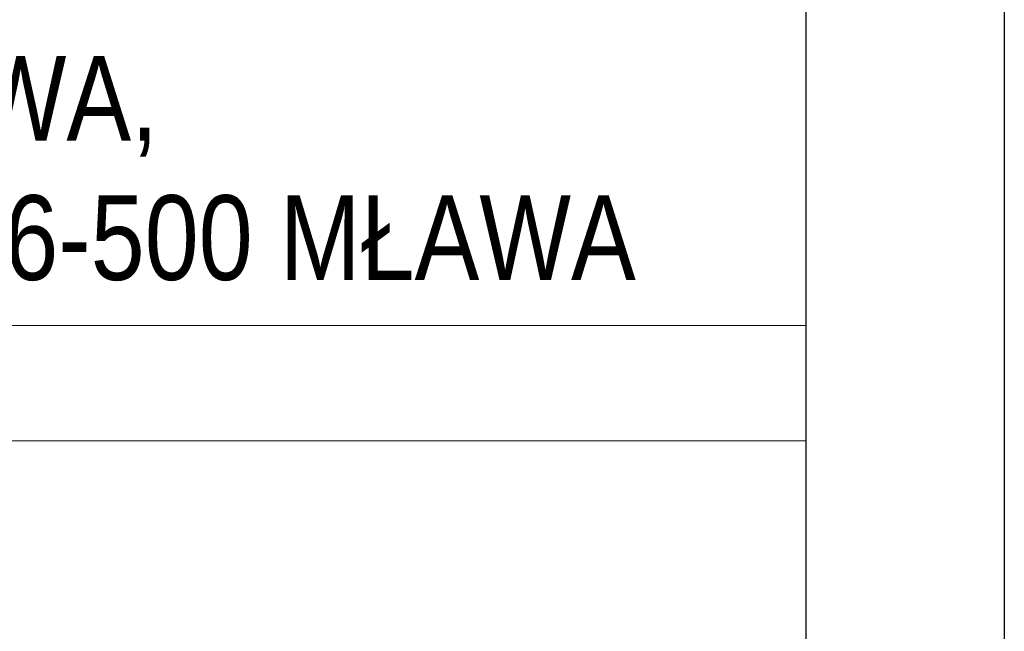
# Model space of a CAD drawing. Header units: millimetres. Extents: x -14609 to 44937, y 52278 to 67558.
# Tile 27 of 48: x 40064 to 40337, y 53631 to 53801. Entities that reach past the tile are written whole.
import ezdxf

# ---------------------------------------------------------------- set-up
doc = ezdxf.new("R2010")
doc.units = ezdxf.units.MM
doc.styles.add('GENERATED_STYLE_1', font='ARIALN.TTF')

# ---------------------------------------------------------------- blocks, each defined once
blk = doc.blocks.new('*U69')
for points in [[(0, 0), (-6200, 0), (-6200, 2970), (0, 2970)], [(-55, 55), (-6000, 55), (-6000, 2915), (-55, 2915)]]:
    blk.add_lwpolyline(points, close=True)

msp = doc.modelspace()

# ---------------------------------------------------------------- linework, layer by layer
at = {"color": 7, "linetype": 'Continuous', "lineweight": 13}
for p, q in [((39705.94, 53716.29), (40281.94, 53716.29)), ((39705.94, 53684.29), (40281.94, 53684.29))]:
    msp.add_line(p, q, dxfattribs=at)
at = {"color": 7, "linetype": 'Continuous', "lineweight": 13, "flags": 128}
msp.add_lwpolyline([(39705.94, 54680.89), (40281.94, 54680.89), (40281.94, 52333.32), (39705.94, 52333.32)], close=True, dxfattribs=at)

# ---------------------------------------------------------------- block references
msp.add_blockref('*U69', (40336.94, 52278.32))

# ---------------------------------------------------------------- texts
at = {"color": 7, "linetype": 'Continuous', "lineweight": 13, "insert": (39993.94, 53791.06), "char_height": 23.5, "attachment_point": 2, "line_spacing_factor": 0.985871, "style": 'GENERATED_STYLE_1'}
msp.add_mtext('\\A1;{\\pqc;\\fArial Narrow|b0|i0|c0|p34;MIASTO MŁAWA, \\P\\pqc;\\fArial Narrow|b0|i0|c0|p34;UL. STARY RYNEK 19, 06-500 MŁAWA}', dxfattribs=at)

doc.saveas('drawing.dxf')
